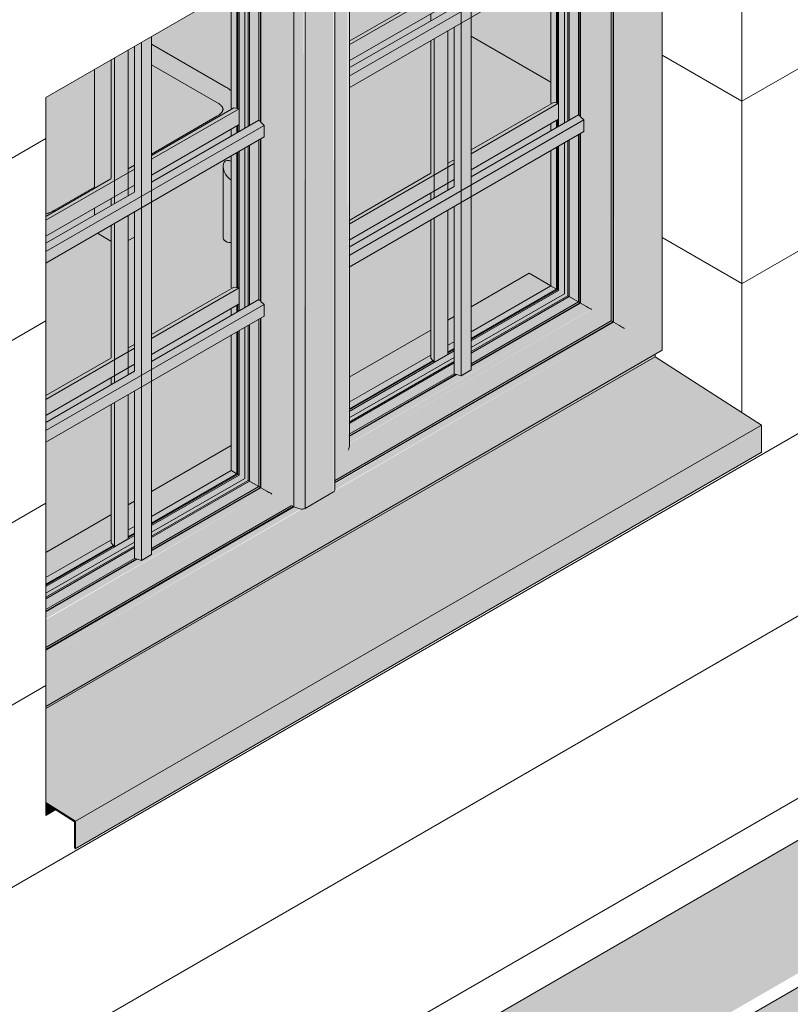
# Model space of a CAD drawing. Header units: centimetres. Extents: x -60196 to -56391, y 260 to 1402.
# Tile 38 of 45: x -56693 to -56584, y 698 to 838. Entities that reach past the tile are written whole.
import ezdxf

# ---------------------------------------------------------------- set-up
doc = ezdxf.new("R2010")
doc.units = ezdxf.units.CM
for name, color, linetype, lineweight in [('A-FLOR', 7, 'Continuous', 5), ('A-FLOR-PATT', 7, 'Continuous', 5), ('A-GLAZ', 7, 'Continuous', 5), ('A-WALL', 7, 'Continuous', 5), ('A-WALL-PATT', 7, 'Continuous', 70), ('I-FURN', 7, 'Continuous', 5)]:
    doc.layers.add(name, color=color, linetype=linetype, lineweight=lineweight)

# ---------------------------------------------------------------- blocks, each defined once
blk = doc.blocks.new('ZZZ Meb Krzesło zwykłe ___FK_v04_0 - przykład-7073046-_3D_')
at = {"layer": 'I-FURN', "color": 250, "true_color": 0x353c40}
for p, q in [((-902.48, 53140.57), (-913.05, 53146.68)), ((-913.05, 53143.74), (-903.75, 53138.37)), ((-903.75, 53136.42), (-913.05, 53131.05)), ((-921.19, 53126.36), (-927.12, 53122.93)), ((-927.17, 53122.87), (-926.93, 53122.97)), ((-926.75, 53122.97), (-926.88, 53122.99))]:
    blk.add_line(p, q, dxfattribs=at)
for points in [[(-901.69, 53140.02, 0), (-901.85, 53140.15, 0), (-902.02, 53140.28, 0), (-902.19, 53140.39, 0), (-902.36, 53140.5, 0), (-902.48, 53140.57, 0)], [(-902.89, 53137.4, 0), (-902.89, 53137.43, 0), (-902.9, 53137.46, 0), (-902.9, 53137.49, 0), (-902.91, 53137.52, 0), (-902.92, 53137.56, 0), (-902.94, 53137.6, 0), (-902.96, 53137.64, 0), (-902.98, 53137.69, 0), (-903.01, 53137.74, 0), (-903.05, 53137.79, 0), (-903.09, 53137.84, 0), (-903.14, 53137.9, 0), (-903.2, 53137.96, 0), (-903.26, 53138.02, 0), (-903.33, 53138.08, 0), (-903.41, 53138.15, 0), (-903.49, 53138.21, 0), (-903.58, 53138.27, 0), (-903.68, 53138.33, 0), (-903.75, 53138.37, 0)], [(-902.89, 53137.4, 0), (-902.89, 53137.37, 0), (-902.9, 53137.34, 0), (-902.9, 53137.31, 0), (-902.91, 53137.27, 0), (-902.92, 53137.24, 0), (-902.94, 53137.2, 0), (-902.96, 53137.15, 0), (-902.98, 53137.11, 0), (-903.01, 53137.06, 0), (-903.05, 53137.01, 0), (-903.09, 53136.95, 0), (-903.14, 53136.89, 0), (-903.2, 53136.83, 0), (-903.26, 53136.77, 0), (-903.33, 53136.71, 0), (-903.41, 53136.65, 0), (-903.49, 53136.59, 0), (-903.58, 53136.52, 0), (-903.68, 53136.46, 0), (-903.75, 53136.42, 0)], [(-928.08, 53122.6, 0), (-928.02, 53122.6, 0), (-927.96, 53122.6, 0), (-927.89, 53122.61, 0), (-927.81, 53122.63, 0), (-927.73, 53122.65, 0), (-927.65, 53122.67, 0), (-927.56, 53122.7, 0), (-927.47, 53122.74, 0), (-927.37, 53122.78, 0), (-927.27, 53122.82, 0), (-927.17, 53122.88, 0), (-927.1, 53122.92, 0)], [(-926.91, 53122.99, 0), (-927.05, 53122.96, 0), (-927.12, 53122.93, 0)]]:
    blk.add_polyline3d(points, dxfattribs=at)
blk = doc.blocks.new('Meb Stół prosty ___FK_04_1 - Stół prosty 2-9214470-_3D_')
at = {"layer": 'I-FURN', "color": 250, "true_color": 0x353c40}
for p, q in [((-921.19, 53126.16), (-921.19, 53143.06)), ((-921.19, 53122.35), (-921.19, 53123.35)), ((-918.85, 53118.68), (-920.75, 53119.78)), ((-916.36, 53118.74), (-915.49, 53119.24))]:
    blk.add_line(p, q, dxfattribs=at)
blk = doc.blocks.new('Windows_S9000-Double-Vent-Window-with-Sashbars - O3 Windows_S9000-Double-Vent-Window-with-Sashbars 2-9090698-_3D_')
at = {"layer": 'A-GLAZ', "true_color": 0x383e42}
for points in [[(-928.08, 53052.52), (-840.4, 53103.15), (-840.4, 53189.7), (-845.75, 53186.61), (-845.75, 53106.24), (-928.08, 53058.7), (-928.08, 53053.19)], [(-846.48, 53106.65), (-846.48, 53186.19), (-847.33, 53185.7), (-847.22, 53107.08), (-846.67, 53106.76)], [(-845.75, 53106.24), (-845.75, 53182.11), (-845.75, 53186.61), (-846.48, 53186.19), (-846.48, 53106.65), (-845.88, 53106.31)], [(-886.99, 53084.62), (-847.65, 53107.33), (-847.65, 53185.51), (-850.46, 53183.89), (-850.49, 53108.93), (-885.08, 53088.96), (-885.19, 53163.84), (-886.99, 53162.8), (-886.99, 53085.07)], [(-847.4, 53107.19), (-847.4, 53185.65), (-847.65, 53185.51), (-847.65, 53107.33)], [(-851.18, 53109.37), (-851.18, 53183.47), (-852.03, 53182.95), (-852.03, 53161.82), (-851.58, 53161.37), (-851.64, 53159.69), (-852.03, 53159.46), (-852.03, 53136.35), (-851.58, 53135.9), (-851.58, 53134.25), (-852.03, 53133.98), (-852.03, 53109.86), (-851.43, 53109.52)], [(-850.46, 53108.95), (-850.46, 53181.47), (-850.49, 53183.87), (-851.18, 53183.47), (-851.18, 53109.37), (-850.49, 53108.97)], [(-885.08, 53088.96), (-884.91, 53089.55), (-884.99, 53163.96), (-885.08, 53163.9), (-885.08, 53089.1)], [(-891.22, 53080.67), (-887.17, 53083.08), (-887.25, 53162.65), (-891.22, 53160.36), (-891.22, 53080.74)], [(-887.17, 53083.01), (-886.99, 53083.26), (-887.07, 53162.75), (-887.17, 53162.7), (-887.17, 53083.08)], [(-884.91, 53140.48), (-851.58, 53159.72), (-851.58, 53161.37), (-884.91, 53142.13), (-884.91, 53141.25)], [(-928.08, 53060.89), (-893.12, 53081.08), (-893.12, 53159.26), (-895.92, 53157.64), (-895.92, 53082.7), (-928.08, 53064.13), (-928.08, 53061.34)], [(-892.81, 53080.9), (-892.81, 53159.44), (-893.12, 53159.26), (-893.12, 53081.08), (-892.87, 53080.94)], [(-891.94, 53080.61), (-891.94, 53159.94), (-892.81, 53159.44), (-892.8, 53080.9), (-891.96, 53080.62)], [(-891.7, 53080.57), (-891.22, 53080.67), (-891.43, 53160.24), (-891.94, 53159.94), (-891.94, 53080.61), (-891.71, 53080.57)], [(-896.65, 53083.12), (-896.65, 53157.22), (-897.5, 53156.73), (-897.5, 53135.57), (-897.04, 53135.12), (-897.04, 53133.47), (-897.5, 53133.21), (-897.5, 53110.1), (-897.04, 53109.65), (-897.04, 53108), (-897.5, 53107.73), (-897.5, 53083.61), (-896.65, 53083.12)], [(-895.92, 53082.7), (-895.92, 53151.46), (-895.92, 53157.64), (-896.65, 53157.22), (-896.65, 53083.12), (-896.05, 53082.77)], [(-884.91, 53115), (-851.58, 53134.25), (-851.58, 53135.9), (-884.91, 53116.66), (-884.91, 53115.72)], [(-928.08, 53115.55), (-897.04, 53133.47), (-897.04, 53135.12), (-928.08, 53117.2), (-928.08, 53115.72)], [(-928.08, 53090.07), (-897.04, 53108), (-897.04, 53109.65), (-928.08, 53091.73), (-928.08, 53090.44)], [(-885.08, 53088.96), (-850.49, 53108.97), (-851.18, 53109.37), (-884.91, 53089.85), (-884.99, 53089.16)], [(-884.91, 53089.9), (-851.18, 53109.37), (-852.03, 53109.86), (-867.58, 53100.88), (-867.58, 53100.36), (-869.01, 53099.53), (-869.63, 53099.7), (-884.91, 53090.88), (-884.91, 53090.18)], [(-928.08, 53058.7), (-845.75, 53106.24), (-846.48, 53106.65), (-887.01, 53083.16), (-887.17, 53083.01), (-891.56, 53080.57), (-891.7, 53080.55), (-928.08, 53059.54), (-928.08, 53058.71)], [(-928.08, 53064.97), (-896.65, 53083.12), (-897.5, 53083.61), (-913.05, 53074.63), (-913.05, 53074.11), (-914.48, 53073.28), (-915.1, 53073.45), (-928.08, 53065.95), (-928.08, 53065.26)], [(-928.08, 53064.13), (-895.92, 53082.7), (-896.65, 53083.12), (-928.08, 53064.85), (-928.08, 53064.14)]]:
    blk.add_hatch(color=250, dxfattribs=at).paths.add_polyline_path(points)
h = blk.add_hatch(color=250, dxfattribs=at)
h.paths.add_polyline_path([(-852.11, 53109.9), (-852.11, 53133.94), (-852.32, 53133.82), (-852.32, 53110.03)])
h.paths.add_polyline_path([(-852.11, 53136.42), (-852.11, 53159.41), (-852.32, 53159.29), (-852.32, 53136.63)])
h.paths.add_polyline_path([(-852.11, 53161.9), (-852.11, 53182.94), (-852.32, 53182.82), (-852.32, 53162.11)])
at = {"layer": 'A-GLAZ', "true_color": 0xd7f2ff, "transparency": 33554496}
h = blk.add_hatch(color=7, dxfattribs=at)
h.paths.add_polyline_path([(-884.91, 53091.21), (-870.02, 53099.81), (-870.02, 53104.36), (-870.89, 53103.86), (-870.89, 53123.09), (-873.33, 53121.69), (-873.33, 53102.45), (-884.91, 53095.67), (-884.91, 53091.99)])
h.paths.add_polyline_path([(-867.58, 53101.21), (-852.32, 53110.03), (-852.32, 53133.82), (-856.26, 53131.54), (-856.34, 53112.26), (-867.58, 53105.68), (-867.58, 53101.99)])
h.paths.add_polyline_path([(-884.91, 53118.82), (-873.33, 53125.51), (-873.33, 53124.5), (-870.89, 53125.91), (-870.89, 53126.91), (-870.02, 53127.42), (-870.02, 53130.23), (-870.89, 53129.73), (-870.89, 53148.57), (-873.33, 53147.16), (-873.33, 53128.32), (-884.91, 53121.64), (-884.91, 53120.82)])
h.paths.add_polyline_path([(-867.58, 53128.82), (-856.26, 53135.36), (-856.18, 53134.4), (-852.32, 53136.63), (-852.32, 53159.29), (-856.26, 53157.01), (-856.26, 53138.17), (-867.58, 53131.64), (-867.58, 53131.08)])
h.paths.add_polyline_path([(-884.91, 53144.3), (-873.33, 53150.98), (-873.33, 53149.98), (-870.89, 53151.38), (-870.89, 53152.39), (-870.02, 53152.89), (-870.02, 53155.7), (-870.89, 53155.2), (-871, 53172.03), (-873.33, 53170.69), (-873.33, 53153.8), (-884.91, 53147.11), (-884.91, 53146.36)])
h.paths.add_polyline_path([(-867.58, 53154.3), (-856.26, 53160.83), (-856.18, 53159.87), (-852.32, 53162.11), (-852.32, 53182.82), (-856.26, 53180.54), (-856.26, 53163.65), (-867.58, 53157.11), (-867.58, 53155.19)])
h = blk.add_hatch(color=7, dxfattribs=at)
h.paths.add_polyline_path([(-856.26, 53141.29), (-856.26, 53157.01), (-867.58, 53150.48), (-867.58, 53147.83), (-857.33, 53141.9)])
h.paths.add_polyline_path([(-870.89, 53151.38), (-870.02, 53151.89), (-870.02, 53152.89), (-870.89, 53152.39)])
h.paths.add_polyline_path([(-875.63, 53152.47), (-873.33, 53153.8), (-873.33, 53170.69), (-884.91, 53163.95), (-884.91, 53157.83), (-877.83, 53153.74)])
h.paths.add_polyline_path([(-867.58, 53153.29), (-856.26, 53159.83), (-856.26, 53160.83), (-867.58, 53154.3), (-867.58, 53153.95)])
h.paths.add_polyline_path([(-870.89, 53155.2), (-870.02, 53155.7), (-870.02, 53172.6), (-870.89, 53172.09), (-870.89, 53155.86)])
h.paths.add_polyline_path([(-867.58, 53157.11), (-856.26, 53163.74), (-856.26, 53180.54), (-867.58, 53174), (-867.58, 53159.26)])
at = {"layer": 'A-GLAZ', "true_color": 0x383e42}
h = blk.add_hatch(color=250, dxfattribs=at)
h.paths.add_polyline_path([(-869.01, 53099.53), (-869.01, 53124.18), (-870.02, 53123.6), (-870.02, 53099.81), (-869.39, 53099.63)])
h.paths.add_polyline_path([(-869.01, 53125.83), (-869.01, 53149.65), (-870.02, 53149.07), (-870.02, 53126.41)])
h.paths.add_polyline_path([(-869.01, 53151.31), (-869.01, 53173.18), (-870.02, 53172.6), (-870.02, 53151.89)])
h = blk.add_hatch(color=250, dxfattribs=at)
h.paths.add_polyline_path([(-869.01, 53099.53), (-867.58, 53100.39), (-867.58, 53125), (-869.01, 53124.18), (-869.01, 53099.85)])
h.paths.add_polyline_path([(-869.01, 53125.83), (-867.58, 53126.66), (-867.58, 53150.48), (-869.01, 53149.65), (-869.01, 53126.99)])
h.paths.add_polyline_path([(-869.01, 53151.31), (-867.58, 53152.13), (-867.58, 53174), (-869.01, 53173.06), (-869.01, 53152.47)])
h = blk.add_hatch(color=250, dxfattribs=at)
h.paths.add_polyline_path([(-884.91, 53142.13), (-869.01, 53151.31), (-870.02, 53151.89), (-884.91, 53143.29), (-884.91, 53142.17)])
h.paths.add_polyline_path([(-867.58, 53152.13), (-851.58, 53161.37), (-852.39, 53162.06), (-867.58, 53153.29)])
at = {"layer": 'A-GLAZ', "true_color": 0xd7f2ff, "transparency": 33554496}
h = blk.add_hatch(color=7, dxfattribs=at)
h.paths.add_polyline_path([(-884.91, 53095.77), (-873.33, 53102.45), (-873.33, 53121.69), (-884.91, 53114.94), (-884.91, 53099.34)])
h.paths.add_polyline_path([(-870.89, 53103.86), (-870.02, 53104.36), (-870.02, 53123.6), (-870.89, 53123.09), (-870.89, 53105.5)])
h.paths.add_polyline_path([(-867.58, 53105.77), (-856.26, 53112.3), (-856.26, 53131.54), (-867.58, 53125), (-867.58, 53109.34)])
h.paths.add_polyline_path([(-884.91, 53117.82), (-873.33, 53124.5), (-873.33, 53125.51), (-884.91, 53118.82)])
h.paths.add_polyline_path([(-884.91, 53121.64), (-873.33, 53128.32), (-873.33, 53147.16), (-884.91, 53140.41), (-884.91, 53125.93)])
h.paths.add_polyline_path([(-870.89, 53125.91), (-870.02, 53126.41), (-870.02, 53127.42), (-870.89, 53126.91)])
h.paths.add_polyline_path([(-867.58, 53127.82), (-856.26, 53134.35), (-856.26, 53135.36), (-867.58, 53128.82)])
h.paths.add_polyline_path([(-870.89, 53129.73), (-870.02, 53130.23), (-870.02, 53149.07), (-870.89, 53148.57), (-870.89, 53135.9)])
h.paths.add_polyline_path([(-867.58, 53131.64), (-856.26, 53138.26), (-856.26, 53141.29), (-867.58, 53147.83), (-867.58, 53135.9)])
h.paths.add_polyline_path([(-884.91, 53143.29), (-873.33, 53149.98), (-873.33, 53150.98), (-884.91, 53144.3)])
h.paths.add_polyline_path([(-884.91, 53147.11), (-875.63, 53152.47), (-884.91, 53157.83), (-884.91, 53151.46)])
h = blk.add_hatch(color=7, dxfattribs=at)
h.paths.add_polyline_path([(-928.08, 53066.28), (-915.49, 53073.56), (-915.49, 53078.11), (-916.36, 53077.61), (-916.36, 53096.84), (-918.79, 53095.44), (-918.85, 53076.17), (-928.08, 53070.75), (-928.08, 53066.3)])
h.paths.add_polyline_path([(-913.05, 53074.96), (-897.79, 53083.78), (-897.79, 53107.57), (-901.73, 53105.29), (-901.81, 53086.01), (-913.05, 53079.43), (-913.05, 53075.74)])
h.paths.add_polyline_path([(-928.08, 53093.89), (-918.79, 53099.26), (-918.79, 53098.25), (-916.36, 53099.66), (-916.36, 53100.66), (-915.49, 53101.17), (-915.49, 53103.98), (-916.36, 53103.48), (-916.37, 53122.31), (-918.79, 53120.82), (-918.85, 53102.04), (-928.08, 53096.71), (-928.08, 53096.15)])
h.paths.add_polyline_path([(-913.05, 53102.57), (-901.73, 53109.11), (-901.65, 53108.15), (-897.79, 53110.38), (-897.79, 53133.04), (-901.73, 53130.76), (-901.73, 53130), (-902.28, 53130.14), (-902.71, 53129.9), (-902.86, 53129.33), (-902.82, 53118.94), (-902.52, 53118.64), (-902.01, 53118.47), (-901.73, 53118.45), (-901.73, 53111.92), (-913.05, 53105.39), (-913.05, 53104.83)])
h.paths.add_polyline_path([(-928.08, 53119.37), (-918.79, 53124.73), (-918.79, 53123.73), (-916.36, 53125.13), (-916.36, 53126.14), (-915.49, 53126.64), (-915.49, 53129.45), (-916.36, 53129.04), (-916.45, 53145.79), (-918.79, 53144.44), (-918.85, 53127.51), (-928.08, 53122.18), (-928.08, 53120.82)])
h.paths.add_polyline_path([(-913.05, 53128.05), (-901.73, 53134.58), (-901.65, 53133.62), (-897.79, 53135.86), (-897.79, 53156.57), (-901.73, 53154.29), (-901.73, 53137.4), (-913.05, 53130.86), (-913.05, 53130.31)])
at = {"layer": 'A-GLAZ', "true_color": 0x383e42}
h = blk.add_hatch(color=250, dxfattribs=at)
h.paths.add_polyline_path([(-897.57, 53083.65), (-897.57, 53107.69), (-897.79, 53107.57), (-897.79, 53083.78)])
h.paths.add_polyline_path([(-897.57, 53110.17), (-897.57, 53133.16), (-897.79, 53133.04), (-897.79, 53110.38)])
h.paths.add_polyline_path([(-897.57, 53135.65), (-897.57, 53156.69), (-897.79, 53156.57), (-897.79, 53135.86)])
at = {"layer": 'A-GLAZ', "true_color": 0xd7f2ff, "transparency": 33554496}
h = blk.add_hatch(color=7, dxfattribs=at)
h.paths.add_polyline_path([(-928.08, 53070.84), (-918.79, 53076.2), (-918.85, 53095.41), (-928.08, 53090.07), (-928.08, 53074.41)])
h.paths.add_polyline_path([(-916.36, 53077.61), (-915.49, 53078.11), (-915.49, 53097.35), (-916.36, 53096.84), (-916.36, 53079.97)])
h.paths.add_polyline_path([(-913.05, 53079.52), (-901.73, 53086.05), (-901.73, 53105.29), (-913.05, 53098.75), (-913.05, 53079.97)])
h.paths.add_polyline_path([(-928.08, 53092.89), (-918.79, 53098.25), (-918.85, 53099.23), (-928.08, 53093.89)])
h.paths.add_polyline_path([(-928.08, 53096.71), (-918.79, 53102.07), (-918.85, 53118.68), (-920.75, 53119.78), (-928.08, 53115.55), (-928.08, 53100.39)])
h.paths.add_polyline_path([(-916.36, 53099.66), (-915.49, 53100.16), (-915.49, 53101.17), (-916.36, 53100.66), (-916.36, 53100.39)])
h.paths.add_polyline_path([(-913.05, 53101.57), (-901.73, 53108.1), (-901.73, 53109.11), (-913.05, 53102.57)])
h.paths.add_polyline_path([(-916.36, 53103.48), (-915.49, 53103.98), (-915.49, 53119.24), (-916.36, 53118.74), (-916.36, 53109.65)])
h.paths.add_polyline_path([(-913.05, 53105.39), (-901.73, 53112.01), (-901.73, 53118.45), (-902.28, 53118.53), (-902.71, 53118.78), (-902.86, 53119.11), (-902.82, 53129.65), (-902.52, 53130.07), (-902.01, 53130.12), (-901.73, 53130.12), (-901.73, 53130.76), (-913.05, 53124.23), (-913.05, 53109.65)])
h.paths.add_polyline_path([(-928.08, 53118.36), (-921.19, 53122.35), (-921.19, 53123.35), (-928.08, 53119.37)])
h.paths.add_polyline_path([(-927.93, 53122.56), (-926.86, 53123.07), (-921.19, 53126.35), (-921.19, 53143.06), (-928.08, 53139.07), (-928.08, 53122.65)])
h.paths.add_polyline_path([(-913.05, 53127.04), (-901.73, 53133.58), (-901.73, 53134.58), (-913.05, 53128.05)])
h.paths.add_polyline_path([(-913.05, 53131.04), (-903.02, 53136.96), (-903.09, 53137.89), (-904.05, 53138.55), (-913.05, 53143.75), (-913.05, 53134.19)])
h.paths.add_polyline_path([(-903.02, 53137.91), (-903.02, 53137.97), (-903.05, 53137.94)])
h.paths.add_polyline_path([(-901.73, 53140), (-901.73, 53154.29), (-913.05, 53147.75), (-913.05, 53146.67), (-902.19, 53140.34)])
h = blk.add_hatch(color=7, dxfattribs=at)
h.paths.add_polyline_path([(-928.08, 53122.18), (-921.19, 53126.29), (-921.19, 53126.35), (-927.93, 53122.56), (-928.08, 53122.65), (-928.08, 53122.45)])
h.paths.add_polyline_path([(-927.82, 53122.49), (-927.82, 53122.53), (-927.56, 53122.56)])
h.paths.add_polyline_path([(-913.05, 53130.86), (-901.73, 53137.49), (-901.73, 53140), (-903.31, 53141.04), (-913.05, 53146.55), (-913.05, 53143.75), (-903.02, 53137.84), (-903.12, 53136.89), (-904.22, 53136.14), (-913.05, 53130.92)])
at = {"layer": 'A-GLAZ', "true_color": 0x383e42}
h = blk.add_hatch(color=250, dxfattribs=at)
h.paths.add_polyline_path([(-914.48, 53073.28), (-914.48, 53097.93), (-915.49, 53097.35), (-915.49, 53073.56), (-914.85, 53073.38)])
h.paths.add_polyline_path([(-914.48, 53099.58), (-914.48, 53123.4), (-915.49, 53122.72), (-915.49, 53100.16)])
h.paths.add_polyline_path([(-914.48, 53125.05), (-914.58, 53146.87), (-915.49, 53146.35), (-915.49, 53125.64)])
h = blk.add_hatch(color=250, dxfattribs=at)
h.paths.add_polyline_path([(-914.48, 53073.28), (-913.05, 53074.11), (-913.05, 53098.75), (-914.48, 53097.93), (-914.48, 53073.6)])
h.paths.add_polyline_path([(-914.48, 53099.58), (-913.05, 53100.41), (-913.05, 53124.23), (-914.48, 53123.4), (-914.48, 53100.39)])
h.paths.add_polyline_path([(-914.48, 53125.05), (-913.05, 53125.88), (-913.05, 53147.75), (-914.48, 53146.81), (-914.48, 53126.22)])
at = {"layer": 'A-GLAZ', "true_color": 0xd7f2ff, "transparency": 33554496}
h = blk.add_hatch(color=7, dxfattribs=at)
h.paths.add_polyline_path([(-918.79, 53118.65), (-918.85, 53120.88), (-920.75, 53119.78), (-918.85, 53118.68)])
h.paths.add_polyline_path([(-916.36, 53118.74), (-915.49, 53119.24), (-915.49, 53122.82), (-916.36, 53122.31), (-916.36, 53120.82)])
h.paths.add_polyline_path([(-921.19, 53122.35), (-918.79, 53123.73), (-918.85, 53124.7), (-921.19, 53123.35), (-921.19, 53122.72)])
h.paths.add_polyline_path([(-916.36, 53125.13), (-915.49, 53125.64), (-915.49, 53126.64), (-916.36, 53126.14)])
h.paths.add_polyline_path([(-921.19, 53126.16), (-918.79, 53127.65), (-918.85, 53144.41), (-921.19, 53143.06), (-921.19, 53126.29)])
h.paths.add_polyline_path([(-916.36, 53128.95), (-915.49, 53129.53), (-915.49, 53146.35), (-916.36, 53145.73), (-916.36, 53129.04)])
at = {"layer": 'A-GLAZ', "true_color": 0x383e42}
h = blk.add_hatch(color=250, dxfattribs=at)
h.paths.add_polyline_path([(-928.08, 53117.2), (-914.48, 53125.05), (-915.49, 53125.64), (-928.08, 53118.36)])
h.paths.add_polyline_path([(-913.05, 53125.88), (-897.04, 53135.12), (-897.86, 53135.81), (-913.05, 53127.04)])
h = blk.add_hatch(color=250, dxfattribs=at)
h.paths.add_polyline_path([(-884.91, 53116.66), (-869.01, 53125.83), (-870.02, 53126.41), (-884.91, 53117.82), (-884.91, 53116.69)])
h.paths.add_polyline_path([(-867.58, 53126.66), (-851.58, 53135.9), (-852.39, 53136.59), (-867.58, 53127.82)])
h = blk.add_hatch(color=250, dxfattribs=at)
h.paths.add_polyline_path([(-928.08, 53091.73), (-914.48, 53099.58), (-915.49, 53100.16), (-928.08, 53092.89)])
h.paths.add_polyline_path([(-913.05, 53100.41), (-897.04, 53109.65), (-897.86, 53110.34), (-913.05, 53101.57)])
h = blk.add_hatch(color=250, dxfattribs=at)
h.paths.add_polyline_path([(-884.91, 53090.97), (-869.73, 53099.73), (-870.02, 53099.81), (-884.91, 53091.21), (-884.91, 53091.01)])
h.paths.add_polyline_path([(-867.58, 53100.97), (-852.11, 53109.9), (-852.32, 53110.03), (-867.58, 53101.21)])
h = blk.add_hatch(color=250, dxfattribs=at)
h.paths.add_polyline_path([(-928.08, 53060.61), (-892.92, 53080.96), (-893.13, 53081.08), (-928.08, 53060.89)])
h.paths.add_polyline_path([(-886.99, 53084.33), (-847.4, 53107.19), (-847.65, 53107.33), (-886.99, 53084.62)])
h = blk.add_hatch(color=250, dxfattribs=at)
h.paths.add_polyline_path([(-928.08, 53059.54), (-891.82, 53080.58), (-892.81, 53080.89), (-928.08, 53060.4), (-928.08, 53059.54)])
h.paths.add_polyline_path([(-886.99, 53083.26), (-846.48, 53106.65), (-847.44, 53107.08), (-886.99, 53084.12), (-886.99, 53083.48)])
at = {"layer": 'A-GLAZ', "true_color": 0x787878}
for points in [[(-928.08, 53052.2), (-841.43, 53102.23), (-841.43, 53102.56), (-928.08, 53052.52)], [(-923.88, 53036.18), (-826.3, 53092.52), (-841.43, 53102.23), (-928.08, 53052.2), (-928.08, 53038.88), (-926.06, 53037.58)], [(-923.88, 53032.33), (-826.3, 53088.66), (-826.3, 53092.52), (-923.88, 53036.18)], [(-923.88, 53032.33), (-923.9, 53036.19), (-928.08, 53038.77), (-928.08, 53038.73), (-924.02, 53036.12), (-924.02, 53032.41), (-923.88, 53032.33)]]:
    blk.add_hatch(color=8, dxfattribs=at).paths.add_polyline_path(points)
at = {"layer": 'A-GLAZ', "true_color": 0x383e42}
h = blk.add_hatch(color=250, dxfattribs=at)
h.paths.add_polyline_path([(-928.08, 53066.04), (-915.2, 53073.48), (-915.49, 53073.56), (-928.08, 53066.2), (-928.08, 53066.1)])
h.paths.add_polyline_path([(-913.05, 53074.72), (-897.57, 53083.65), (-897.79, 53083.78), (-913.05, 53074.86)])
at = {"layer": 'A-GLAZ'}
for p, q in [((-840.4, 53189.7), (-840.4, 53103.15)), ((-847.33, 53185.7), (-847.33, 53107.15)), ((-847.65, 53185.51), (-847.65, 53107.33)), ((-847.4, 53185.65), (-847.4, 53107.19)), ((-847.4, 53107.19), (-847.4, 53185.65)), ((-869.01, 53099.53), (-869.01, 53173.18)), ((-867.58, 53100.36), (-867.58, 53174)), ((-884.91, 53089.55), (-884.91, 53164)), ((-886.99, 53083.25), (-886.99, 53162.8)), ((-884.93, 53142.12), (-851.58, 53161.37)), ((-892.81, 53080.9), (-892.81, 53159.44)), ((-891.22, 53080.67), (-891.22, 53160.36)), ((-884.93, 53140.47), (-851.58, 53159.72)), ((-852.32, 53159.29), (-852.32, 53136.63)), ((-852.11, 53136.42), (-852.11, 53159.41)), ((-852.11, 53159.41), (-852.11, 53136.42)), ((-852.03, 53136.35), (-852.03, 53159.46)), ((-897.79, 53156.57), (-897.79, 53135.86)), ((-897.57, 53135.65), (-897.57, 53156.69)), ((-897.57, 53156.69), (-897.57, 53135.65)), ((-897.5, 53135.57), (-897.5, 53156.73)), ((-884.93, 53143.28), (-870.02, 53151.89)), ((-870.02, 53149.07), (-870.02, 53126.41)), ((-914.48, 53073.28), (-914.48, 53146.93)), ((-913.05, 53074.11), (-913.05, 53147.75)), ((-915.49, 53146.35), (-915.49, 53125.64)), ((-913.05, 53127.04), (-897.79, 53135.86)), ((-897.79, 53135.86), (-897.57, 53135.65)), ((-897.5, 53135.57), (-897.04, 53135.12)), ((-884.95, 53116.63), (-851.58, 53135.9)), ((-867.58, 53127.82), (-852.32, 53136.63)), ((-852.32, 53136.63), (-852.11, 53136.42)), ((-852.03, 53136.35), (-851.58, 53135.9)), ((-851.58, 53135.9), (-851.58, 53134.25)), ((-928.08, 53117.2), (-897.04, 53135.12)), ((-897.04, 53135.12), (-897.04, 53133.47)), ((-884.95, 53114.98), (-851.58, 53134.25)), ((-852.11, 53109.9), (-852.11, 53133.94)), ((-852.11, 53133.94), (-852.11, 53109.9)), ((-852.03, 53109.86), (-852.03, 53133.98)), ((-928.08, 53115.55), (-897.04, 53133.47)), ((-897.79, 53133.04), (-897.79, 53110.38)), ((-897.57, 53110.17), (-897.57, 53133.16)), ((-897.57, 53133.16), (-897.57, 53110.17)), ((-897.5, 53110.1), (-897.5, 53133.21)), ((-852.32, 53133.82), (-852.32, 53110.03)), ((-928.08, 53118.36), (-915.49, 53125.64)), ((-884.95, 53117.79), (-870.02, 53126.41)), ((-915.49, 53122.82), (-915.49, 53100.16)), ((-870.02, 53123.6), (-870.02, 53099.81)), ((-913.05, 53101.57), (-897.79, 53110.38)), ((-897.79, 53110.38), (-897.57, 53110.17)), ((-897.5, 53110.1), (-897.04, 53109.65)), ((-928.08, 53091.73), (-897.04, 53109.65)), ((-897.04, 53109.65), (-897.04, 53108)), ((-852.32, 53110.03), (-867.58, 53101.21)), ((-867.58, 53100.97), (-852.11, 53109.9)), ((-852.11, 53109.9), (-867.58, 53100.97)), ((-867.58, 53100.88), (-852.03, 53109.86)), ((-852.11, 53109.9), (-852.32, 53110.03)), ((-852.03, 53109.86), (-852.11, 53109.9)), ((-851.18, 53109.37), (-852.03, 53109.86)), ((-928.08, 53090.07), (-897.04, 53108)), ((-897.79, 53107.57), (-897.79, 53083.78)), ((-897.57, 53083.65), (-897.57, 53107.69)), ((-897.57, 53107.69), (-897.57, 53083.65)), ((-897.5, 53083.61), (-897.5, 53107.73)), ((-847.65, 53107.33), (-887.01, 53084.61)), ((-847.65, 53107.33), (-847.4, 53107.19)), ((-847.4, 53107.19), (-887.01, 53084.32)), ((-847.4, 53107.19), (-887.01, 53084.32)), ((-847.33, 53107.15), (-887.01, 53084.24)), ((-847.4, 53107.19), (-847.33, 53107.15)), ((-847.33, 53107.15), (-846.48, 53106.65)), ((-840.4, 53103.15), (-928.08, 53052.52)), ((-841.43, 53102.23), (-928.08, 53052.2)), ((-841.43, 53102.56), (-841.43, 53102.23)), ((-841.43, 53102.23), (-826.3, 53092.52)), ((-867.58, 53100.36), (-869.01, 53099.53)), ((-928.08, 53092.89), (-915.49, 53100.16)), ((-870.02, 53099.81), (-884.93, 53091.2)), ((-884.93, 53090.95), (-869.73, 53099.73)), ((-869.73, 53099.73), (-884.93, 53090.95)), ((-884.93, 53090.87), (-869.63, 53099.7)), ((-869.01, 53099.53), (-870.02, 53099.81)), ((-915.49, 53097.35), (-915.49, 53073.56)), ((-826.3, 53092.52), (-923.88, 53036.18)), ((-826.3, 53092.52), (-826.3, 53088.66)), ((-923.9, 53032.28), (-826.32, 53088.62)), ((-897.79, 53083.78), (-913.05, 53074.96)), ((-913.05, 53074.72), (-897.57, 53083.65)), ((-897.57, 53083.65), (-913.05, 53074.72)), ((-913.05, 53074.63), (-897.5, 53083.61)), ((-897.57, 53083.65), (-897.79, 53083.78)), ((-897.5, 53083.61), (-897.57, 53083.65)), ((-896.65, 53083.12), (-897.5, 53083.61)), ((-887.17, 53083.01), (-891.22, 53080.67)), ((-893.2, 53081.03), (-928.08, 53060.89)), ((-892.89, 53080.93), (-928.08, 53060.61)), ((-892.89, 53080.93), (-928.08, 53060.61)), ((-892.8, 53080.9), (-928.08, 53060.52)), ((-892.87, 53080.94), (-893.13, 53081.09)), ((-891.94, 53080.61), (-892.81, 53080.9)), ((-913.05, 53074.11), (-914.48, 53073.28)), ((-915.49, 53073.56), (-928.08, 53066.28)), ((-928.08, 53066.04), (-915.2, 53073.48)), ((-915.2, 53073.48), (-928.08, 53066.04)), ((-928.08, 53065.95), (-915.1, 53073.45)), ((-915.1, 53073.45), (-915.49, 53073.56)), ((-914.48, 53073.28), (-915.1, 53073.45)), ((-923.88, 53036.18), (-928.08, 53038.88)), ((-928.08, 53038.73), (-924.02, 53036.12)), ((-924.02, 53036.12), (-924.02, 53032.41)), ((-923.88, 53032.33), (-923.88, 53036.18))]:
    blk.add_line(p, q, dxfattribs=at)
at = {"layer": 'A-GLAZ', "color": 250, "true_color": 0x353c40}
for p, q in [((-854.33, 53158.13), (-854.33, 53135.47)), ((-853.84, 53158.41), (-853.84, 53135.75)), ((-853.66, 53158.52), (-853.66, 53135.86)), ((-856.26, 53157.01), (-856.26, 53138.28)), ((-855.43, 53138.31), (-855.43, 53157.5)), ((-855.32, 53157.56), (-855.32, 53138.29)), ((-855.32, 53138.29), (-855.32, 53157.56)), ((-855.15, 53135), (-855.15, 53157.66)), ((-900.61, 53134.22), (-900.61, 53154.93)), ((-899.8, 53155.4), (-899.8, 53134.69)), ((-899.31, 53155.69), (-899.31, 53134.98)), ((-899.13, 53155.79), (-899.13, 53135.08)), ((-884.93, 53146.55), (-870.02, 53155.15)), ((-901.73, 53154.29), (-901.73, 53137.5)), ((-900.9, 53137.54), (-900.9, 53154.77)), ((-900.79, 53154.83), (-900.79, 53137.52)), ((-900.79, 53137.52), (-900.79, 53154.83)), ((-884.93, 53147.1), (-873.33, 53153.8)), ((-870.02, 53152.89), (-884.93, 53144.29)), ((-873.33, 53149.98), (-873.33, 53150.98)), ((-870.89, 53148.57), (-870.89, 53125.91)), ((-873.33, 53128.32), (-873.33, 53147.16)), ((-872.85, 53124.78), (-872.85, 53147.44)), ((-916.36, 53145.84), (-916.36, 53125.13)), ((-918.79, 53127.55), (-918.79, 53144.44)), ((-918.32, 53124), (-918.32, 53144.71)), ((-867.58, 53131.64), (-855.89, 53138.39)), ((-867.58, 53131.08), (-855.15, 53138.26)), ((-855.89, 53138.39), (-855.15, 53138.26)), ((-855.15, 53138.26), (-855.15, 53136)), ((-913.05, 53130.86), (-901.36, 53137.61)), ((-913.05, 53130.31), (-900.61, 53137.49)), ((-901.36, 53137.61), (-900.61, 53137.49)), ((-900.61, 53137.49), (-900.61, 53135.23)), ((-855.15, 53136), (-867.58, 53128.82)), ((-856.26, 53135.36), (-856.26, 53134.35)), ((-855.43, 53134.83), (-855.43, 53135.84)), ((-855.32, 53135.9), (-855.32, 53134.9)), ((-855.32, 53134.9), (-855.32, 53135.9)), ((-900.61, 53135.23), (-913.05, 53128.05)), ((-901.73, 53134.58), (-901.73, 53133.58)), ((-900.9, 53134.06), (-900.9, 53135.06)), ((-900.79, 53135.13), (-900.79, 53134.12)), ((-900.79, 53134.12), (-900.79, 53135.13)), ((-854.33, 53132.65), (-854.33, 53111.19)), ((-853.84, 53132.94), (-853.84, 53110.9)), ((-853.66, 53133.04), (-853.66, 53110.8)), ((-900.9, 53112.06), (-900.9, 53131.25)), ((-900.79, 53131.31), (-900.79, 53112.04)), ((-900.79, 53112.04), (-900.79, 53131.31)), ((-900.61, 53108.75), (-900.61, 53131.41)), ((-899.8, 53131.88), (-899.8, 53109.22)), ((-899.31, 53132.16), (-899.31, 53109.5)), ((-899.13, 53132.27), (-899.13, 53109.61)), ((-856.26, 53131.54), (-856.26, 53112.3)), ((-855.43, 53111.82), (-855.43, 53132.02)), ((-855.32, 53132.08), (-855.32, 53111.76)), ((-855.32, 53111.76), (-855.32, 53132.08)), ((-855.15, 53111.66), (-855.15, 53132.18)), ((-901.73, 53130.76), (-901.73, 53112.03)), ((-870.89, 53129.73), (-870.02, 53130.23)), ((-928.08, 53121.63), (-915.49, 53128.9)), ((-916.36, 53128.95), (-915.49, 53129.45)), ((-902.86, 53129.33), (-902.86, 53119.11)), ((-884.93, 53121.07), (-870.02, 53129.68)), ((-884.93, 53121.62), (-873.33, 53128.32)), ((-928.08, 53122.18), (-918.85, 53127.51)), ((-870.02, 53127.42), (-884.95, 53118.8)), ((-915.49, 53126.64), (-928.08, 53119.37)), ((-873.33, 53124.5), (-873.33, 53125.51)), ((-918.79, 53123.73), (-918.79, 53124.73)), ((-870.89, 53123.09), (-870.89, 53102.57)), ((-916.36, 53122.32), (-916.36, 53099.66)), ((-873.33, 53102.02), (-873.33, 53121.69)), ((-872.85, 53101.44), (-872.85, 53121.96)), ((-918.79, 53102.07), (-918.79, 53120.82)), ((-918.32, 53098.53), (-918.32, 53121.19)), ((-859.35, 53114.09), (-867.58, 53109.34)), ((-856.24, 53112.29), (-859.35, 53114.09)), ((-913.05, 53105.39), (-901.36, 53112.14)), ((-913.05, 53104.83), (-900.61, 53112.01)), ((-901.36, 53112.14), (-900.61, 53112.01)), ((-900.61, 53112.01), (-900.61, 53109.75)), ((-856.26, 53112.3), (-867.58, 53105.77)), ((-867.58, 53104.81), (-855.43, 53111.82)), ((-855.32, 53111.76), (-867.58, 53104.68)), ((-867.58, 53104.68), (-855.32, 53111.76)), ((-867.58, 53104.48), (-855.15, 53111.66)), ((-855.43, 53111.82), (-856.18, 53112.26)), ((-855.32, 53111.76), (-855.43, 53111.82)), ((-855.15, 53111.66), (-855.32, 53111.76)), ((-854.33, 53111.19), (-867.58, 53103.54)), ((-853.84, 53110.9), (-867.58, 53102.97)), ((-867.58, 53102.76), (-853.66, 53110.8)), ((-852.32, 53110.03), (-853.84, 53110.9)), ((-853.66, 53110.8), (-852.32, 53110.03)), ((-900.61, 53109.75), (-913.05, 53102.57)), ((-901.73, 53109.11), (-901.73, 53108.1)), ((-900.9, 53108.58), (-900.9, 53109.59)), ((-900.79, 53109.65), (-900.79, 53108.65)), ((-900.79, 53108.65), (-900.79, 53109.65)), ((-870.02, 53107.93), (-870.89, 53107.43)), ((-900.61, 53085.41), (-900.61, 53105.93)), ((-899.8, 53106.4), (-899.8, 53084.94)), ((-899.31, 53106.69), (-899.31, 53084.65)), ((-899.13, 53106.79), (-899.13, 53084.55)), ((-873.33, 53106.02), (-884.93, 53099.32)), ((-901.73, 53105.29), (-901.73, 53086.05)), ((-900.9, 53085.57), (-900.9, 53105.77)), ((-900.79, 53105.83), (-900.79, 53085.51)), ((-900.79, 53085.51), (-900.79, 53105.83)), ((-928.08, 53096.15), (-915.49, 53103.43)), ((-916.36, 53103.48), (-915.49, 53103.98)), ((-870.02, 53104.36), (-870.89, 53103.86)), ((-870.89, 53102.9), (-870.02, 53103.4)), ((-870.02, 53103.28), (-870.89, 53102.77)), ((-870.89, 53102.77), (-870.02, 53103.28)), ((-928.08, 53096.71), (-918.85, 53102.04)), ((-884.93, 53094.46), (-870.02, 53103.07)), ((-873.42, 53102.4), (-884.93, 53095.75)), ((-870.02, 53102.13), (-884.93, 53093.53)), ((-872.85, 53101.44), (-873.33, 53102.02)), ((-870.89, 53102.57), (-872.85, 53101.44)), ((-915.49, 53101.17), (-928.08, 53093.89)), ((-884.93, 53094.79), (-873.03, 53101.66)), ((-872.85, 53101.64), (-884.93, 53094.67)), ((-884.93, 53094.67), (-872.85, 53101.64)), ((-870.02, 53101.56), (-884.93, 53092.95)), ((-884.93, 53092.75), (-870.02, 53101.36)), ((-918.79, 53098.25), (-918.79, 53099.26)), ((-916.36, 53096.84), (-916.36, 53076.32)), ((-918.79, 53075.77), (-918.79, 53095.44)), ((-918.32, 53075.19), (-918.32, 53095.71)), ((-901.71, 53089.63), (-913.05, 53083.09)), ((-901.73, 53086.05), (-913.05, 53079.52)), ((-913.05, 53078.56), (-900.9, 53085.57)), ((-900.79, 53085.51), (-913.05, 53078.43)), ((-913.05, 53078.43), (-900.79, 53085.51)), ((-913.05, 53078.23), (-900.61, 53085.41)), ((-899.8, 53084.94), (-913.05, 53077.29)), ((-900.9, 53085.57), (-901.65, 53086.01)), ((-900.79, 53085.51), (-900.9, 53085.57)), ((-900.61, 53085.41), (-900.79, 53085.51)), ((-899.31, 53084.65), (-913.05, 53076.72)), ((-913.05, 53076.51), (-899.13, 53084.55)), ((-897.79, 53083.78), (-899.31, 53084.65)), ((-899.13, 53084.55), (-897.79, 53083.78)), ((-915.49, 53081.68), (-916.36, 53081.18)), ((-918.85, 53079.74), (-928.08, 53074.41)), ((-915.49, 53078.11), (-916.36, 53077.61)), ((-928.08, 53069.55), (-915.49, 53076.82)), ((-916.36, 53076.65), (-915.49, 53077.15)), ((-915.49, 53077.03), (-916.36, 53076.52)), ((-916.36, 53076.52), (-915.49, 53077.03)), ((-918.85, 53076.17), (-928.08, 53070.84)), ((-915.49, 53075.88), (-928.08, 53068.61)), ((-928.08, 53069.88), (-918.5, 53075.41)), ((-918.32, 53075.39), (-928.08, 53069.75)), ((-928.08, 53069.75), (-918.32, 53075.39)), ((-915.49, 53075.31), (-928.08, 53068.04)), ((-928.08, 53067.83), (-915.49, 53075.11)), ((-918.32, 53075.19), (-918.79, 53075.77)), ((-916.36, 53076.32), (-918.32, 53075.19))]:
    blk.add_line(p, q, dxfattribs=at)
for points in [[(-902.52, 53130.07, 0), (-902.71, 53129.9, 0), (-902.82, 53129.65, 0), (-902.86, 53129.33, 0), (-902.82, 53128.96, 0), (-902.71, 53128.57, 0), (-902.52, 53128.19, 0), (-902.28, 53127.84, 0), (-902.01, 53127.55, 0), (-901.71, 53127.34, 0)], [(-901.71, 53129.99, 0), (-902.01, 53130.12, 0), (-902.28, 53130.14, 0), (-902.52, 53130.07, 0)], [(-901.71, 53118.45, 0), (-902.01, 53118.47, 0), (-902.28, 53118.53, 0), (-902.52, 53118.64, 0), (-902.71, 53118.78, 0), (-902.82, 53118.94, 0), (-902.86, 53119.11, 0)], [(-856.18, 53112.26, 0), (-856.24, 53112.29, 0), (-856.26, 53112.3, 0)], [(-901.65, 53086.01, 0), (-901.71, 53086.04, 0), (-901.73, 53086.05, 0)]]:
    blk.add_polyline3d(points, dxfattribs=at)
at = {"layer": 'A-GLAZ'}
for points in [[(-850.46, 53108.95, 0), (-850.58, 53109.02, 0), (-850.72, 53109.11, 0), (-850.88, 53109.2, 0), (-851.03, 53109.29, 0), (-851.18, 53109.37, 0)], [(-846.48, 53106.65, 0), (-846.33, 53106.57, 0), (-846.18, 53106.48, 0), (-846.02, 53106.39, 0), (-845.88, 53106.31, 0), (-845.75, 53106.24, 0)], [(-885.08, 53088.96, 0), (-884.99, 53089.16, 0), (-884.93, 53089.36, 0), (-884.91, 53089.55, 0)], [(-826.3, 53088.66, 0), (-826.3, 53088.64, 0), (-826.31, 53088.63, 0), (-826.32, 53088.62, 0)], [(-895.92, 53082.7, 0), (-896.05, 53082.77, 0), (-896.19, 53082.86, 0), (-896.35, 53082.95, 0), (-896.5, 53083.04, 0), (-896.65, 53083.12, 0)], [(-886.99, 53083.25, 0), (-887.01, 53083.16, 0), (-887.07, 53083.08, 0), (-887.17, 53083.01, 0)], [(-891.22, 53080.67, 0), (-891.32, 53080.62, 0), (-891.44, 53080.59, 0), (-891.56, 53080.57, 0), (-891.7, 53080.57, 0), (-891.82, 53080.58, 0), (-891.94, 53080.61, 0)], [(-923.98, 53032.32, 0), (-923.97, 53032.3, 0), (-923.95, 53032.29, 0), (-923.93, 53032.28, 0), (-923.91, 53032.28, 0), (-923.9, 53032.28, 0), (-923.89, 53032.29, 0), (-923.88, 53032.31, 0), (-923.88, 53032.33, 0)]]:
    blk.add_polyline3d(points, dxfattribs=at)

msp = doc.modelspace()

# ---------------------------------------------------------------- hatches: boundary and pattern name
at = {"layer": 'A-FLOR-PATT'}
h = msp.add_hatch(dxfattribs=at)
h.set_pattern_fill('FP_21', color=256, style=0, pattern_type=2)
h.set_pattern_definition([(34.53, (-63000.956, -3706.79), (54.65546, -2.76055), [5.232, -48.277]), (357.108, (-63000.956, -3706.788), (-10.57283, 33.09258), [6.689, -48.036]), (107.719, (-62996.4, -3707.02), (44.08195, 30.3312), [3.997, -30.743]), (31.036, (-63000.956, -3697.99), (81.3234, -7.28202), [6.927, -76.194]), (101.392, (-62994.18, -3698.6), (71.2214, 42.855), [4.262, -46.883]), (354.883, (-63000.956, -3697.99), (71.22112, 42.8556), [6.804, -74.845]), (12.496, (-62993.336, -3700.19), (45.48409, -17.71315), [6.412, -59.166]), (338.723, (-62993.336, -3700.19), (18.54052, 31.90265), [5.966, -42.846]), (59.836, (-62989.546, -3701.665), (64.02532, 14.1891), [4.245, -32.653]), (23.894, (-63000.956, -3706.788), (0.926343, 14.645373), [5.819, -37.292, 5.819, -38.482, -43.805]), (23.894, (-63000.956, -3706.788), (0.926343, 14.645373), [-87.411, 5.819, -37.986]), (4.347, (-63000.956, -3706.788), (20.045418, 17.352294), [6.667, -22.275, 6.667, -41.596, -19.131]), (4.347, (-63000.956, -3706.788), (20.045418, 17.352294), [-77.206, 6.667, -12.464]), (339.806, (-63017.949, -3706.788), (40.677122, -0.9917), [6.026, -11.093, 6.026, -47.385, -70.872]), (339.806, (-63017.949, -3706.788), (40.677122, -0.9917), [-70.53, 6.026, -64.847]), (332.119, (-63025.57, -3706.788), (44.43888, 4.403954), [5.593, -15.063, 5.593, -27.33, -46.715]), (332.119, (-63025.57, -3706.788), (44.43888, 4.403954), [-53.58, 5.593, -41.122])])
h.paths.add_polyline_path([(-57266.16, 269.293), (-56985.297, 431.45), (-57017.117, 449.821), (-57233.274, 325.023), (-57228.801, 320.793), (-57228.725, 320.091), (-57228.996, 319.091), (-57229.605, 317.917), (-57229.957, 317.374), (-57231.164, 315.945), (-57232.37, 314.839), (-57233.25, 314.225), (-57234.011, 313.825), (-57234.633, 313.609), (-57235.072, 313.513), (-57235.695, 313.668), (-57242.265, 319.832), (-57266.16, 306.036), (-57849.205, 642.657), (-57845.634, 644.718), (-57845.634, 660.447), (-57849.227, 661.323), (-57850.179, 662.182), (-57850.716, 663.095), (-57851.051, 664.257), (-57851.225, 666.345), (-57851.016, 667.695), (-57850.611, 668.834), (-57850.078, 669.776), (-57849.406, 670.574), (-57848.463, 671.306), (-57848.463, 683.257), (-57915.815, 644.371), (-57280.736, 277.709)])
h.paths.add_polyline_path([(-56763.478, 559.517), (-56403.455, 767.377), (-56471.019, 806.286), (-56471.019, 785.972), (-56473.847, 784.339), (-56473.847, 767.193), (-56470.719, 765.284), (-56474.192, 763.235), (-56469.749, 759.032), (-56469.672, 758.33), (-56469.944, 757.331), (-56470.552, 756.156), (-56470.905, 755.614), (-56472.112, 754.184), (-56473.318, 753.079), (-56474.197, 752.464), (-56474.959, 752.064), (-56475.58, 751.849), (-56476.019, 751.752), (-56476.642, 751.907), (-56483.212, 758.071), (-56798.833, 575.847), (-56796.005, 574.214), (-56792.469, 576.255), (-56767.721, 561.967)])
at = {"layer": 'A-WALL', "true_color": 0x7f7f7f}
msp.add_hatch(color=8, dxfattribs=at).paths.add_polyline_path([(-56689.727, 725.021), (-56688.315, 725.836), (-56689.727, 726.743)])
at = {"layer": 'A-WALL-PATT', "lineweight": 5}
h = msp.add_hatch(dxfattribs=at)
h.set_pattern_fill('FP_15', color=256, style=0, pattern_type=2)
h.set_pattern_definition([(30, (-63609.154, 2659.255), (-8e-05, 25.924136), [])])
h.paths.add_polyline_path([(-56821.496, 583.624), (-56489.652, 775.215), (-56489.652, 958.241), (-56489.481, 959.257), (-56488.809, 960.265), (-56487.58, 961.128), (-56471.019, 970.786), (-56471.019, 984.484), (-56821.496, 782.136), (-56821.496, 585.257)])
h.paths.add_polyline_path([(-56777.656, 678.338), (-56781.191, 680.379), (-56781.191, 690.177), (-56772.706, 695.076), (-56769.17, 693.035), (-56769.17, 683.237), (-56776.194, 679.181)])
h.paths.add_polyline_path([(-56774.466, 684.759), (-56774.459, 684.83), (-56774.475, 684.83)])
h.paths.add_polyline_path([(-56685.54, 720.29), (-56685.54, 720.348), (-56685.661, 720.417), (-56685.747, 724.188), (-56688.315, 725.836), (-56689.727, 725.021), (-56689.727, 827.083), (-56590.732, 884.238), (-56590.677, 782.284), (-56587.939, 780.527), (-56587.96, 776.628), (-56685.529, 720.296)])
h.paths.add_polyline_path([(-56479.652, 780.988), (-56471.019, 785.972), (-56471.019, 959.143), (-56479.652, 954.092), (-56479.652, 782.621)])
h.paths.add_polyline_path([(-56566.019, 908.747), (-56566.36, 908.852), (-56566.46, 908.852), (-56567.421, 909.465), (-56567.433, 909.926), (-56567.329, 917.26), (-56567.079, 917.524), (-56560.524, 921.237), (-56559.655, 920.755), (-56555.965, 923.185), (-56555.447, 923.141), (-56555.192, 923.067), (-56554.251, 922.4), (-56553.484, 921.359), (-56553.096, 920.224), (-56553.109, 919.612), (-56553.251, 919.217), (-56553.681, 918.812), (-56559.301, 914.932), (-56559.301, 913.033), (-56559.81, 912.331), (-56565.665, 908.951)])
h = msp.add_hatch(dxfattribs=at)
h.set_pattern_fill('FP_23', color=256, style=0, pattern_type=2)
h.set_pattern_definition([(330, (-55982.533, 6360.2), (22.45092, 12.96214), [])])
h.paths.add_polyline_path([(-56590.732, 782.319), (-56590.732, 884.238), (-56602.046, 877.706), (-56602.046, 791.157), (-56603.071, 790.565), (-56603.071, 790.239), (-56596.424, 785.972)])
at = {"layer": 'A-WALL-PATT', "true_color": 0x878581}
h = msp.add_hatch(color=252, dxfattribs=at)
h.paths.add_polyline_path([(-56821.496, 573.826), (-56489.652, 765.417), (-56489.652, 775.215), (-56821.496, 583.624), (-56821.496, 582.256)])
h.paths.add_polyline_path([(-56479.652, 771.19), (-56473.847, 774.541), (-56473.847, 784.339), (-56479.652, 780.988), (-56479.652, 774.541)])
h = msp.add_hatch(color=252, dxfattribs=at)
h.paths.add_polyline_path([(-56815.714, 568.038), (-56484.517, 759.296), (-56489.652, 764.197), (-56489.652, 765.417), (-56821.496, 573.826), (-56821.496, 571.377)])
h.paths.add_polyline_path([(-56475.527, 764.487), (-56473.847, 765.457), (-56473.847, 774.541), (-56479.652, 771.176), (-56479.561, 768.272), (-56476.575, 765.47)])

# ---------------------------------------------------------------- linework, layer by layer
at = {"layer": 'A-FLOR'}
msp.add_line((-56483.189, 758.084), (-56798.833, 575.847), dxfattribs=at)
at = {"layer": 'A-WALL', "lineweight": 5}
for p, q in [((-56689.727, 827.083), (-56590.732, 884.238)), ((-56590.732, 884.238), (-56590.732, 782.319)), ((-56689.727, 725.021), (-56689.727, 827.083)), ((-56821.496, 583.624), (-56489.652, 775.215)), ((-56688.294, 725.848), (-56689.727, 725.021))]:
    msp.add_line(p, q, dxfattribs=at)
at = {"layer": 'A-WALL', "color": 250, "lineweight": 5, "true_color": 0x353c40}
msp.add_line((-56629.226, 835.835), (-56617.885, 829.288), dxfattribs=at)

# ---------------------------------------------------------------- block references
at = {"layer": 'A-GLAZ', "color": 250, "true_color": 0x353c40}
msp.add_blockref('Windows_S9000-Double-Vent-Window-with-Sashbars - O3 Windows_S9000-Double-Vent-Window-with-Sashbars 2-9090698-_3D_', (-55761.642, -52311.99), dxfattribs=at)
at = {"layer": 'I-FURN', "color": 250, "true_color": 0x353c40}
for name in ['ZZZ Meb Krzesło zwykłe ___FK_v04_0 - przykład-7073046-_3D_', 'Meb Stół prosty ___FK_04_1 - Stół prosty 2-9214470-_3D_']:
    msp.add_blockref(name, (-55761.642, -52311.99), dxfattribs=at)

doc.saveas('drawing.dxf')
